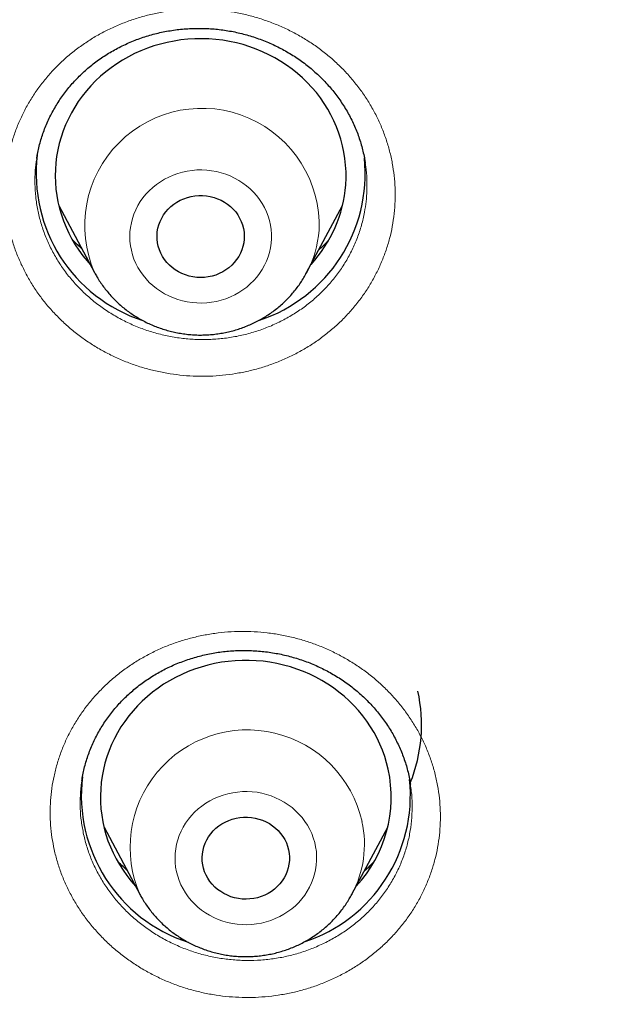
# Model space of a CAD drawing. Header units: millimetres. Extents: x 8 to 436, y 12 to 763.
# Tile 161 of 256: x 205 to 211, y 702 to 712. Entities that reach past the tile are written whole.
import ezdxf

# ---------------------------------------------------------------- set-up
doc = ezdxf.new("R2010")
doc.units = ezdxf.units.MM

msp = doc.modelspace()

# ---------------------------------------------------------------- linework, layer by layer
at = {"color": 7, "linetype": 'Continuous', "lineweight": 30}
for p, q in [((205.268, 710.963), (205.268, 710.96)), ((208.656, 710.914), (208.655, 710.919)), ((205.495, 710.478), (205.865, 709.787)), ((208.052, 709.787), (208.422, 710.478)), ((205.866, 709.784), (205.865, 709.787)), ((208.052, 709.787), (208.051, 709.784)), ((205.734, 704.551), (205.734, 704.548)), ((209.122, 704.51), (209.121, 704.514)), ((205.962, 704.069), (206.331, 703.378)), ((208.519, 703.378), (208.888, 704.069)), ((208.519, 703.378), (208.518, 703.377))]:
    msp.add_line(p, q, dxfattribs=at)
at = {"color": 252, "linetype": 'Continuous', "lineweight": 0}
msp.add_line((208.051, 709.784), (208.037, 709.759), dxfattribs=at)
at = {"color": 7, "linetype": 'Continuous', "lineweight": 30, "flags": 128}
for points in [[(208.455, 710.692), (208.458, 710.76), (208.458, 710.827), (208.454, 710.895), (208.447, 710.962), (208.437, 711.029), (208.423, 711.095), (208.405, 711.161), (208.385, 711.226), (208.361, 711.289), (208.333, 711.352), (208.303, 711.413), (208.27, 711.473), (208.233, 711.531), (208.194, 711.588), (208.152, 711.643), (208.107, 711.695), (208.059, 711.746), (208.009, 711.795), (207.956, 711.841), (207.902, 711.885), (207.844, 711.926), (207.785, 711.964), (207.724, 712), (207.662, 712.033), (207.597, 712.064), (207.532, 712.091), (207.465, 712.115), (207.396, 712.137), (207.327, 712.155), (207.257, 712.17), (207.186, 712.182), (207.115, 712.19), (207.043, 712.196), (206.971, 712.198), (206.899, 712.197), (206.827, 712.193), (206.756, 712.185), (206.685, 712.174), (206.614, 712.16), (206.545, 712.143), (206.476, 712.123), (206.409, 712.1), (206.342, 712.074), (206.277, 712.044), (206.214, 712.012), (206.153, 711.977), (206.093, 711.94), (206.035, 711.899), (205.98, 711.856), (205.926, 711.811), (205.875, 711.763), (205.827, 711.713), (205.781, 711.661), (205.738, 711.607), (205.697, 711.551), (205.66, 711.494), (205.625, 711.434), (205.594, 711.373), (205.566, 711.311), (205.54, 711.248), (205.519, 711.184), (205.5, 711.118), (205.485, 711.052), (205.473, 710.985), (205.465, 710.918), (205.46, 710.851), (205.459, 710.783), (205.461, 710.716), (205.466, 710.648), (205.475, 710.581), (205.487, 710.515), (205.503, 710.449), (205.522, 710.383), (205.544, 710.319), (205.57, 710.256), (205.598, 710.194), (205.63, 710.133), (205.665, 710.074), (205.703, 710.017), (205.744, 709.961), (205.788, 709.907), (205.819, 709.871)], [(207.407, 710.13), (207.403, 710.093), (207.395, 710.056), (207.384, 710.021), (207.369, 709.986), (207.351, 709.952), (207.33, 709.921), (207.306, 709.891), (207.28, 709.863), (207.25, 709.837), (207.219, 709.814), (207.186, 709.794), (207.15, 709.777), (207.114, 709.762), (207.076, 709.751), (207.037, 709.743), (206.997, 709.738), (206.958, 709.736), (206.918, 709.738), (206.878, 709.743), (206.84, 709.751), (206.802, 709.763), (206.765, 709.777), (206.73, 709.795), (206.697, 709.815), (206.665, 709.838), (206.636, 709.864), (206.61, 709.892), (206.586, 709.922), (206.565, 709.954), (206.547, 709.987), (206.533, 710.022), (206.522, 710.058), (206.514, 710.095), (206.509, 710.132), (206.509, 710.169), (206.511, 710.207), (206.518, 710.244), (206.527, 710.28), (206.54, 710.315), (206.557, 710.349), (206.576, 710.382), (206.599, 710.413), (206.624, 710.442), (206.652, 710.468), (206.682, 710.493), (206.714, 710.514), (206.749, 710.533), (206.785, 710.549), (206.822, 710.562), (206.861, 710.572), (206.9, 710.578), (206.939, 710.582), (206.979, 710.581), (207.019, 710.578), (207.058, 710.571), (207.097, 710.562), (207.134, 710.549), (207.17, 710.532), (207.204, 710.513), (207.236, 710.492), (207.267, 710.467), (207.294, 710.441), (207.32, 710.412), (207.342, 710.381), (207.361, 710.348), (207.377, 710.314), (207.39, 710.278), (207.4, 710.242), (207.406, 710.205), (207.408, 710.168), (207.407, 710.13)], [(208.894, 704.667), (208.877, 704.733), (208.858, 704.798), (208.835, 704.862), (208.808, 704.925), (208.779, 704.986), (208.747, 705.047), (208.711, 705.105), (208.673, 705.163), (208.631, 705.218), (208.587, 705.271), (208.54, 705.323), (208.491, 705.372), (208.439, 705.419), (208.385, 705.463), (208.329, 705.505), (208.27, 705.545), (208.21, 705.581), (208.148, 705.615), (208.084, 705.646), (208.018, 705.675), (207.952, 705.7), (207.884, 705.722), (207.815, 705.741), (207.745, 705.757), (207.674, 705.77), (207.603, 705.78), (207.531, 705.786), (207.459, 705.789), (207.387, 705.789), (207.316, 705.786), (207.244, 705.779), (207.173, 705.77), (207.102, 705.757), (207.032, 705.74), (206.963, 705.721), (206.896, 705.699), (206.829, 705.673), (206.764, 705.645), (206.7, 705.614), (206.638, 705.58), (206.577, 705.543), (206.519, 705.503), (206.463, 705.461), (206.409, 705.417), (206.357, 705.37), (206.308, 705.32), (206.261, 705.269), (206.217, 705.216), (206.176, 705.16), (206.137, 705.103), (206.102, 705.044), (206.07, 704.984), (206.04, 704.922), (206.014, 704.859), (205.991, 704.795), (205.972, 704.73), (205.956, 704.664), (205.943, 704.597), (205.934, 704.53), (205.928, 704.463), (205.925, 704.395), (205.926, 704.328), (205.93, 704.26), (205.938, 704.193), (205.949, 704.126), (205.964, 704.06), (205.982, 703.995), (206.003, 703.93), (206.028, 703.867), (206.056, 703.804), (206.087, 703.743), (206.121, 703.684), (206.158, 703.626), (206.198, 703.57), (206.24, 703.515), (206.286, 703.463)], [(207.866, 703.837), (207.872, 703.8), (207.875, 703.763), (207.874, 703.725), (207.87, 703.688), (207.862, 703.651), (207.851, 703.615), (207.837, 703.58), (207.819, 703.547), (207.799, 703.515), (207.775, 703.485), (207.748, 703.457), (207.72, 703.431), (207.688, 703.408), (207.655, 703.387), (207.62, 703.37), (207.583, 703.355), (207.546, 703.343), (207.507, 703.335), (207.467, 703.33), (207.428, 703.328), (207.388, 703.329), (207.348, 703.334), (207.309, 703.342), (207.271, 703.353), (207.235, 703.368), (207.199, 703.385), (207.166, 703.405), (207.134, 703.428), (207.105, 703.453), (207.078, 703.481), (207.054, 703.511), (207.033, 703.543), (207.015, 703.576), (207, 703.611), (206.989, 703.646), (206.981, 703.683), (206.976, 703.72), (206.975, 703.758), (206.977, 703.795), (206.983, 703.832), (206.993, 703.868), (207.005, 703.904), (207.022, 703.938), (207.041, 703.971), (207.063, 704.002), (207.088, 704.031), (207.116, 704.058), (207.146, 704.082), (207.178, 704.104), (207.212, 704.123), (207.248, 704.14), (207.285, 704.153), (207.324, 704.163), (207.363, 704.17), (207.402, 704.173), (207.442, 704.173), (207.482, 704.17), (207.521, 704.164), (207.56, 704.154), (207.597, 704.141), (207.633, 704.126), (207.668, 704.107), (207.7, 704.085), (207.731, 704.061), (207.759, 704.035), (207.784, 704.006), (207.807, 703.975), (207.826, 703.942), (207.843, 703.908), (207.856, 703.873), (207.866, 703.837)]]:
    msp.add_lwpolyline(points, dxfattribs=at)
at = {"color": 252, "linetype": 'Continuous', "lineweight": 0, "flags": 128}
for points in [[(206.23, 710.206), (206.228, 710.159), (206.23, 710.111), (206.235, 710.064), (206.244, 710.017), (206.256, 709.971), (206.271, 709.926), (206.29, 709.882), (206.312, 709.84), (206.337, 709.798), (206.365, 709.759), (206.396, 709.722), (206.429, 709.686), (206.465, 709.653), (206.504, 709.622), (206.544, 709.594), (206.587, 709.568), (206.631, 709.546), (206.677, 709.526), (206.724, 709.509), (206.772, 709.495), (206.821, 709.485), (206.871, 709.478), (206.921, 709.474), (206.972, 709.473), (207.022, 709.475), (207.072, 709.481), (207.122, 709.49), (207.17, 709.502), (207.218, 709.517), (207.265, 709.536), (207.31, 709.557), (207.353, 709.581), (207.394, 709.608), (207.434, 709.638), (207.471, 709.67), (207.506, 709.704), (207.538, 709.741), (207.567, 709.779), (207.593, 709.82), (207.617, 709.862), (207.637, 709.905), (207.654, 709.95), (207.668, 709.995), (207.678, 710.042), (207.685, 710.089), (207.689, 710.136), (207.689, 710.183), (207.685, 710.231), (207.678, 710.277), (207.668, 710.324), (207.654, 710.369), (207.637, 710.414), (207.616, 710.457), (207.593, 710.499), (207.566, 710.54), (207.537, 710.578), (207.505, 710.615), (207.47, 710.649), (207.433, 710.681), (207.394, 710.71), (207.352, 710.737), (207.309, 710.762), (207.264, 710.783), (207.217, 710.801), (207.169, 710.816), (207.121, 710.828), (207.071, 710.837), (207.021, 710.843), (206.971, 710.845), (206.92, 710.845), (206.87, 710.84), (206.82, 710.833), (206.771, 710.822), (206.723, 710.809), (206.676, 710.792), (206.63, 710.772), (206.586, 710.749), (206.543, 710.724), (206.503, 710.695), (206.464, 710.665), (206.428, 710.631), (206.395, 710.596), (206.364, 710.558), (206.336, 710.519), (206.311, 710.478), (206.29, 710.435), (206.271, 710.391), (206.256, 710.346), (206.244, 710.3), (206.235, 710.253), (206.23, 710.206)], [(206.71, 703.611), (206.722, 703.565), (206.737, 703.52), (206.756, 703.476), (206.777, 703.433), (206.802, 703.392), (206.83, 703.352), (206.861, 703.315), (206.894, 703.279), (206.93, 703.246), (206.968, 703.215), (207.009, 703.187), (207.051, 703.161), (207.095, 703.138), (207.141, 703.118), (207.188, 703.101), (207.236, 703.088), (207.286, 703.077), (207.335, 703.07), (207.386, 703.065), (207.436, 703.064), (207.486, 703.067), (207.536, 703.072), (207.586, 703.081), (207.635, 703.093), (207.682, 703.108), (207.729, 703.127), (207.774, 703.148), (207.818, 703.172), (207.859, 703.199), (207.899, 703.228), (207.936, 703.26), (207.971, 703.294), (208.003, 703.331), (208.032, 703.369), (208.059, 703.41), (208.082, 703.452), (208.103, 703.495), (208.12, 703.539), (208.134, 703.585), (208.144, 703.631), (208.151, 703.678), (208.155, 703.725), (208.155, 703.773), (208.152, 703.82), (208.145, 703.867), (208.135, 703.913), (208.121, 703.959), (208.104, 704.004), (208.084, 704.047), (208.06, 704.089), (208.034, 704.13), (208.005, 704.168), (207.973, 704.205), (207.938, 704.239), (207.901, 704.271), (207.862, 704.301), (207.82, 704.328), (207.777, 704.352), (207.732, 704.374), (207.686, 704.392), (207.638, 704.407), (207.589, 704.42), (207.54, 704.429), (207.49, 704.434), (207.439, 704.437), (207.389, 704.436), (207.339, 704.432), (207.289, 704.425), (207.24, 704.415), (207.191, 704.401), (207.144, 704.384), (207.098, 704.365), (207.054, 704.342), (207.011, 704.317), (206.971, 704.288), (206.932, 704.258), (206.896, 704.224), (206.863, 704.189), (206.832, 704.152), (206.804, 704.112), (206.779, 704.071), (206.757, 704.028), (206.738, 703.984), (206.723, 703.939), (206.71, 703.893), (206.702, 703.847), (206.696, 703.8), (206.695, 703.752), (206.696, 703.705), (206.701, 703.658), (206.71, 703.611)]]:
    msp.add_lwpolyline(points, dxfattribs=at)
at = {"color": 252, "linetype": 'Continuous', "lineweight": 0}
for centre, radius, start, end in [((206.972, 710.272), 1.209, 357.7111, 203.6949), ((207.085, 710.305), 1.098, 331.8041, 355.7629), ((207.442, 703.862), 1.211, 12.6901, 204.0853), ((207.559, 703.894), 1.089, 331.728, 12.4073)]:
    msp.add_arc(centre, radius, start, end, dxfattribs=at)
at = {"color": 7, "linetype": 'Continuous', "lineweight": 30}
for centre, radius, start, end in [((206.853, 710.806), 1.591, 172.9842, 252.0246), ((207.064, 710.807), 1.592, 288.3155, 5.8348), ((207.092, 710.797), 1.367, 317.3605, 355.5857), ((207.63, 705.125), 1.607, 338.1324, 12.4548), ((207.573, 704.381), 1.351, 317.1777, 12.207), ((207.319, 704.398), 1.591, 173.0697, 252.0428), ((207.53, 704.399), 1.592, 288.227, 5.8655)]:
    msp.add_arc(centre, radius, start, end, dxfattribs=at)
at = {"color": 252, "linetype": 'Continuous', "lineweight": 0}
for points, knots in [([(184.507, 710.088), (184.52, 710.865), (184.549, 712.476), (184.777, 714.915), (185.147, 717.396), (185.668, 719.852), (186.334, 722.278), (187.143, 724.665), (188.094, 727.005), (189.183, 729.291), (190.406, 731.517), (191.761, 733.674), (193.242, 735.757), (194.845, 737.759), (196.564, 739.672), (198.396, 741.493), (200.333, 743.214), (202.37, 744.83), (204.5, 746.336), (206.716, 747.728), (209.012, 749), (211.38, 750.15), (213.814, 751.173), (216.304, 752.067), (218.844, 752.827), (221.425, 753.453), (224.04, 753.942), (226.679, 754.292), (229.335, 754.502), (232, 754.573), (234.665, 754.502), (237.321, 754.292), (239.96, 753.942), (242.575, 753.453), (245.156, 752.827), (247.696, 752.067), (250.186, 751.173), (252.62, 750.15), (254.988, 749), (257.284, 747.728), (259.5, 746.336), (261.63, 744.83), (263.667, 743.214), (265.604, 741.493), (267.436, 739.672), (269.155, 737.759), (270.758, 735.757), (272.239, 733.674), (273.594, 731.517), (274.817, 729.291), (275.906, 727.005), (276.857, 724.665), (277.666, 722.278), (278.332, 719.852), (278.853, 717.396), (279.223, 714.915), (279.451, 712.477), (279.48, 710.865), (279.493, 710.088)], [0, 0, 0, 0, 0.016668, 0.034569, 0.05247, 0.070372, 0.088273, 0.106174, 0.124075, 0.141977, 0.159878, 0.177779, 0.19568, 0.213582, 0.231483, 0.249384, 0.267286, 0.285187, 0.303088, 0.320989, 0.338891, 0.356792, 0.374693, 0.392594, 0.410496, 0.428397, 0.446298, 0.464199, 0.482101, 0.500002, 0.517903, 0.535804, 0.553706, 0.571607, 0.589508, 0.60741, 0.625311, 0.643212, 0.661113, 0.679015, 0.696916, 0.714817, 0.732718, 0.75062, 0.768521, 0.786422, 0.804323, 0.822225, 0.840126, 0.858027, 0.875928, 0.89383, 0.911731, 0.929632, 0.947534, 0.965435, 0.983336, 1, 1, 1, 1]), ([(186.501, 709.23), (186.52, 710.17), (186.556, 712.041), (186.855, 714.828), (187.335, 717.579), (188.01, 720.294), (188.879, 722.972), (189.936, 725.603), (191.168, 728.166), (192.57, 730.637), (194.135, 733.005), (195.865, 735.271), (197.757, 737.433), (199.805, 739.483), (201.988, 741.408), (204.289, 743.187), (206.7, 744.812), (209.22, 746.283), (211.849, 747.6), (214.577, 748.758), (217.376, 749.751), (220.227, 750.567), (223.116, 751.201), (226.044, 751.654), (229.009, 751.925), (232, 752.015), (234.991, 751.925), (237.957, 751.654), (240.885, 751.201), (243.774, 750.567), (246.624, 749.751), (249.424, 748.758), (252.151, 747.6), (254.781, 746.282), (257.301, 744.811), (259.712, 743.186), (262.013, 741.408), (264.195, 739.483), (266.243, 737.432), (268.136, 735.27), (269.865, 733.004), (271.431, 730.636), (272.832, 728.165), (274.065, 725.603), (275.121, 722.972), (275.99, 720.293), (276.665, 717.578), (277.145, 714.827), (277.444, 712.041), (277.48, 710.17), (277.499, 709.23)], [0, 0, 0, 0, 0.020985, 0.041789, 0.062502, 0.083215, 0.104018, 0.125, 0.145986, 0.166791, 0.187505, 0.208217, 0.229019, 0.25, 0.270986, 0.291791, 0.312505, 0.333217, 0.354019, 0.375, 0.395986, 0.416791, 0.437505, 0.458217, 0.479019, 0.5, 0.520986, 0.541791, 0.562505, 0.583217, 0.604019, 0.625, 0.645986, 0.666791, 0.687505, 0.708217, 0.729019, 0.75, 0.770986, 0.791791, 0.812505, 0.833217, 0.854019, 0.875, 0.895985, 0.916789, 0.937502, 0.958215, 0.979017, 1, 1, 1, 1]), ([(204.944, 710.762), (204.948, 710.804), (204.956, 710.888), (204.98, 711.014), (205.012, 711.138), (205.052, 711.259), (205.101, 711.377), (205.159, 711.492), (205.225, 711.603), (205.299, 711.71), (205.38, 711.811), (205.468, 711.907), (205.563, 711.997), (205.665, 712.081), (205.772, 712.158), (205.885, 712.229), (206.002, 712.291), (206.124, 712.346), (206.25, 712.393), (206.379, 712.433), (206.51, 712.464), (206.644, 712.486), (206.778, 712.5), (206.914, 712.505), (207.05, 712.502), (207.186, 712.49), (207.32, 712.469), (207.453, 712.44), (207.583, 712.403), (207.711, 712.357), (207.835, 712.304), (207.955, 712.243), (208.07, 712.174), (208.181, 712.099), (208.286, 712.016), (208.385, 711.927), (208.477, 711.832), (208.562, 711.732), (208.64, 711.626), (208.71, 711.516), (208.773, 711.402), (208.827, 711.284), (208.872, 711.163), (208.909, 711.04), (208.937, 710.914), (208.956, 710.787), (208.965, 710.658), (208.966, 710.527), (208.956, 710.395), (208.937, 710.265), (208.909, 710.139), (208.872, 710.016), (208.826, 709.896), (208.772, 709.78), (208.71, 709.667), (208.64, 709.559), (208.562, 709.455), (208.476, 709.356), (208.384, 709.263), (208.286, 709.177), (208.181, 709.097), (208.07, 709.023), (207.955, 708.957), (207.835, 708.899), (207.711, 708.848), (207.583, 708.805), (207.453, 708.771), (207.32, 708.745), (207.186, 708.727), (207.05, 708.718), (206.915, 708.717), (206.779, 708.726), (206.644, 708.743), (206.51, 708.768), (206.379, 708.801), (206.25, 708.843), (206.124, 708.893), (206.002, 708.951), (205.884, 709.016), (205.772, 709.089), (205.664, 709.168), (205.563, 709.255), (205.468, 709.347), (205.379, 709.445), (205.298, 709.548), (205.224, 709.656), (205.159, 709.769), (205.101, 709.886), (205.051, 710.005), (205.011, 710.128), (204.979, 710.252), (204.957, 710.379), (204.943, 710.506), (204.938, 710.634), (204.942, 710.719), (204.944, 710.762)], [0, 0, 0, 0, 0.010694, 0.021425, 0.032168, 0.042899, 0.053593, 0.0643, 0.075044, 0.0858, 0.096543, 0.10725, 0.11796, 0.128706, 0.139465, 0.150212, 0.160922, 0.171637, 0.182389, 0.193153, 0.203904, 0.214619, 0.225339, 0.236096, 0.246864, 0.257621, 0.268341, 0.279063, 0.289821, 0.300593, 0.311351, 0.322073, 0.332795, 0.343552, 0.354322, 0.36508, 0.375801, 0.386518, 0.397272, 0.408038, 0.418791, 0.429508, 0.44022, 0.450969, 0.46173, 0.472478, 0.48319, 0.494344, 0.505512, 0.516667, 0.527375, 0.53812, 0.548878, 0.559623, 0.570332, 0.58104, 0.591785, 0.602542, 0.613287, 0.623996, 0.634707, 0.645455, 0.656216, 0.666964, 0.677675, 0.688392, 0.699145, 0.709911, 0.720664, 0.731381, 0.742102, 0.752859, 0.763629, 0.774386, 0.785107, 0.795829, 0.806588, 0.817359, 0.828118, 0.83884, 0.84956, 0.860317, 0.871086, 0.881843, 0.892563, 0.903278, 0.91403, 0.924795, 0.935547, 0.946262, 0.956985, 0.967745, 0.978517, 0.989277, 1, 1, 1, 1]), ([(205.268, 710.96), (205.262, 710.92), (205.256, 710.879), (205.25, 710.793), (205.248, 710.703), (205.256, 710.567), (205.277, 710.432), (205.309, 710.299), (205.354, 710.169), (205.409, 710.043), (205.476, 709.922), (205.553, 709.806), (205.641, 709.697), (205.738, 709.594), (205.843, 709.5), (205.956, 709.414), (206.077, 709.338), (206.204, 709.271), (206.336, 709.214), (206.473, 709.168), (206.613, 709.133), (206.756, 709.109), (206.9, 709.097), (207.045, 709.096), (207.189, 709.106), (207.331, 709.128), (207.471, 709.161), (207.607, 709.205), (207.738, 709.26), (207.864, 709.325), (207.984, 709.4), (208.096, 709.484), (208.2, 709.577), (208.296, 709.678), (208.382, 709.786), (208.458, 709.901), (208.523, 710.021), (208.577, 710.147), (208.62, 710.276), (208.649, 710.401), (208.666, 710.52), (208.675, 710.633), (208.674, 710.754), (208.668, 710.848), (208.658, 710.903), (208.656, 710.914)], [0, 0, 0, 0, 0.022179, 0.022296, 0.046841, 0.071474, 0.096107, 0.120652, 0.145204, 0.169844, 0.194484, 0.219036, 0.243605, 0.268261, 0.292918, 0.317487, 0.342064, 0.366729, 0.391393, 0.41597, 0.440547, 0.465212, 0.489877, 0.514453, 0.539023, 0.56368, 0.588337, 0.612906, 0.637465, 0.662111, 0.686757, 0.711315, 0.735867, 0.760506, 0.785145, 0.809696, 0.834248, 0.858887, 0.883527, 0.908078, 0.928529, 0.949006, 0.969457, 0.994016, 1, 1, 1, 1]), ([(205.732, 710.034), (205.709, 710.054), (205.676, 710.084), (205.646, 710.116), (205.636, 710.126)], [0, 0, 0, 0, 0.690117, 1, 1, 1, 1]), ([(208.277, 710.117), (208.249, 710.088), (208.218, 710.054), (208.182, 710.025), (208.178, 710.023)], [0, 0, 0, 0, 0.902365, 1, 1, 1, 1]), ([(211.189, 671.211), (210.361, 671.629), (208.701, 672.468), (206.322, 673.908), (204.035, 675.471), (201.862, 677.164), (199.769, 679.012), (197.771, 681.017), (195.882, 683.182), (194.145, 685.462), (192.568, 687.842), (191.163, 690.311), (189.935, 692.857), (188.887, 695.473), (188.023, 698.153), (187.346, 700.884), (186.862, 703.65), (186.558, 706.436), (186.52, 708.299), (186.501, 709.23)], [0, 0, 0, 0, 0.056574, 0.113415, 0.17016, 0.226689, 0.283221, 0.342868, 0.402514, 0.462416, 0.522329, 0.581975, 0.64161, 0.701258, 0.760904, 0.820805, 0.880718, 0.940364, 1, 1, 1, 1]), ([(205.448, 703.838), (205.44, 703.879), (205.423, 703.963), (205.41, 704.09), (205.405, 704.217), (205.409, 704.344), (205.422, 704.47), (205.445, 704.596), (205.476, 704.719), (205.516, 704.841), (205.565, 704.959), (205.622, 705.074), (205.688, 705.184), (205.761, 705.291), (205.842, 705.392), (205.93, 705.488), (206.025, 705.579), (206.126, 705.662), (206.233, 705.74), (206.346, 705.81), (206.463, 705.873), (206.585, 705.929), (206.71, 705.976), (206.839, 706.015), (206.97, 706.046), (207.104, 706.069), (207.239, 706.084), (207.374, 706.089), (207.51, 706.086), (207.646, 706.075), (207.78, 706.055), (207.913, 706.026), (208.044, 705.99), (208.171, 705.945), (208.296, 705.892), (208.416, 705.831), (208.532, 705.763), (208.642, 705.688), (208.748, 705.606), (208.847, 705.518), (208.939, 705.423), (209.025, 705.324), (209.103, 705.219), (209.174, 705.109), (209.237, 704.995), (209.291, 704.878), (209.338, 704.756), (209.375, 704.63), (209.404, 704.5), (209.423, 704.37), (209.432, 704.242), (209.432, 704.114), (209.423, 703.987), (209.404, 703.861), (209.377, 703.737), (209.341, 703.615), (209.295, 703.495), (209.242, 703.378), (209.18, 703.266), (209.11, 703.157), (209.033, 703.054), (208.947, 702.955), (208.855, 702.862), (208.757, 702.776), (208.653, 702.695), (208.543, 702.622), (208.427, 702.556), (208.307, 702.497), (208.183, 702.446), (208.056, 702.403), (207.926, 702.368), (207.793, 702.342), (207.659, 702.324), (207.523, 702.314), (207.387, 702.313), (207.252, 702.321), (207.117, 702.337), (206.983, 702.362), (206.851, 702.395), (206.722, 702.436), (206.597, 702.486), (206.474, 702.543), (206.356, 702.608), (206.243, 702.68), (206.136, 702.759), (206.034, 702.844), (205.939, 702.936), (205.85, 703.034), (205.768, 703.137), (205.694, 703.244), (205.628, 703.356), (205.57, 703.472), (205.52, 703.591), (205.479, 703.713), (205.458, 703.796), (205.448, 703.838)], [0, 0, 0, 0, 0.010694, 0.021425, 0.032168, 0.042899, 0.053593, 0.0643, 0.075044, 0.0858, 0.096543, 0.10725, 0.11796, 0.128706, 0.139465, 0.150212, 0.160922, 0.171637, 0.182389, 0.193153, 0.203904, 0.214619, 0.225339, 0.236096, 0.246864, 0.257621, 0.268341, 0.279063, 0.289821, 0.300593, 0.311351, 0.322073, 0.332795, 0.343552, 0.354322, 0.36508, 0.375801, 0.386518, 0.397272, 0.408038, 0.418791, 0.429508, 0.44022, 0.450969, 0.46173, 0.472478, 0.48319, 0.494344, 0.505512, 0.516667, 0.527375, 0.53812, 0.548878, 0.559623, 0.570332, 0.58104, 0.591785, 0.602542, 0.613287, 0.623996, 0.634707, 0.645455, 0.656216, 0.666964, 0.677675, 0.688392, 0.699145, 0.709911, 0.720664, 0.731381, 0.742102, 0.752859, 0.763629, 0.774386, 0.785107, 0.795829, 0.806588, 0.817359, 0.828118, 0.83884, 0.84956, 0.860317, 0.871086, 0.881843, 0.892563, 0.903278, 0.91403, 0.924795, 0.935547, 0.946262, 0.956985, 0.967745, 0.978517, 0.989277, 1, 1, 1, 1]), ([(205.734, 704.548), (205.733, 704.543), (205.723, 704.493), (205.717, 704.398), (205.715, 704.263), (205.726, 704.127), (205.743, 704.039), (205.752, 703.994)], [0, 0, 0, 0, 0.029514, 0.271704, 0.514757, 0.75781, 1, 1, 1, 1]), ([(205.752, 703.994), (205.752, 703.994), (205.762, 703.95), (205.785, 703.862), (205.832, 703.733), (205.891, 703.608), (205.96, 703.489), (206.04, 703.375), (206.13, 703.267), (206.228, 703.167), (206.336, 703.075), (206.451, 702.992), (206.573, 702.918), (206.702, 702.854), (206.835, 702.8), (206.972, 702.757), (207.113, 702.725), (207.257, 702.704), (207.401, 702.694), (207.545, 702.696), (207.689, 702.709), (207.831, 702.733), (207.97, 702.769), (208.105, 702.816), (208.235, 702.873), (208.36, 702.94), (208.478, 703.017), (208.588, 703.103), (208.69, 703.197), (208.784, 703.3), (208.867, 703.409), (208.941, 703.525), (209.003, 703.646), (209.055, 703.772), (209.095, 703.902), (209.122, 704.034), (209.138, 704.169), (209.142, 704.304), (209.136, 704.418), (209.125, 704.486), (209.122, 704.51)], [0, 0, 0, 0, 0.00013, 0.027439, 0.054845, 0.082251, 0.109559, 0.136875, 0.164289, 0.191703, 0.219019, 0.246354, 0.273787, 0.301219, 0.328554, 0.355898, 0.38334, 0.410782, 0.438125, 0.465469, 0.492911, 0.520352, 0.547696, 0.575032, 0.602465, 0.629898, 0.657233, 0.684557, 0.711977, 0.739398, 0.766721, 0.794037, 0.82145, 0.848863, 0.876179, 0.903494, 0.930908, 0.958321, 0.985637, 1, 1, 1, 1]), ([(206.198, 703.628), (206.176, 703.647), (206.142, 703.676), (206.112, 703.709), (206.101, 703.72)], [0, 0, 0, 0, 0.648193, 1, 1, 1, 1]), ([(208.743, 703.709), (208.716, 703.68), (208.685, 703.648), (208.65, 703.62), (208.646, 703.616)], [0, 0, 0, 0, 0.881708, 1, 1, 1, 1])]:
    msp.add_open_spline(points, degree=3, knots=knots, dxfattribs=at)
at = {"color": 7, "linetype": 'Continuous', "lineweight": 30}
for points, knots in [([(205.268, 710.963), (205.27, 710.978), (205.276, 711.015), (205.289, 711.074), (205.306, 711.14), (205.326, 711.204), (205.349, 711.268), (205.375, 711.331), (205.404, 711.393), (205.436, 711.454), (205.47, 711.513), (205.507, 711.571), (205.547, 711.627), (205.589, 711.682), (205.634, 711.735), (205.682, 711.786), (205.731, 711.835), (205.783, 711.883), (205.837, 711.927), (205.892, 711.97), (205.95, 712.01), (206.009, 712.048), (206.071, 712.083), (206.134, 712.117), (206.199, 712.148), (206.265, 712.176), (206.332, 712.201), (206.399, 712.224), (206.468, 712.244), (206.538, 712.261), (206.608, 712.275), (206.68, 712.287), (206.752, 712.296), (206.825, 712.302), (206.898, 712.305), (206.971, 712.305), (207.043, 712.303), (207.115, 712.297), (207.187, 712.289), (207.258, 712.278), (207.329, 712.264), (207.4, 712.247), (207.47, 712.227), (207.54, 712.205), (207.608, 712.18), (207.674, 712.152), (207.739, 712.122), (207.803, 712.089), (207.865, 712.054), (207.926, 712.017), (207.985, 711.977), (208.043, 711.934), (208.098, 711.89), (208.151, 711.843), (208.203, 711.795), (208.252, 711.744), (208.298, 711.691), (208.343, 711.637), (208.384, 711.582), (208.423, 711.524), (208.46, 711.466), (208.494, 711.405), (208.525, 711.344), (208.553, 711.281), (208.579, 711.217), (208.601, 711.153), (208.621, 711.087), (208.637, 711.021), (208.649, 710.964), (208.655, 710.928), (208.656, 710.914)], [0, 0, 0, 0, 0.010085, 0.02508, 0.040071, 0.055062, 0.07006, 0.08507, 0.100097, 0.115125, 0.130093, 0.144995, 0.159945, 0.174925, 0.189917, 0.204901, 0.219853, 0.234756, 0.249589, 0.264387, 0.279121, 0.29395, 0.308847, 0.32378, 0.338717, 0.353617, 0.368445, 0.383173, 0.397827, 0.412484, 0.427234, 0.442065, 0.456944, 0.471839, 0.486709, 0.501518, 0.516233, 0.530856, 0.545496, 0.560232, 0.575027, 0.589861, 0.604713, 0.619561, 0.634379, 0.649148, 0.663862, 0.678568, 0.693357, 0.708146, 0.722941, 0.737745, 0.752564, 0.767402, 0.782267, 0.797164, 0.812053, 0.826892, 0.84173, 0.856575, 0.871434, 0.886313, 0.901218, 0.916157, 0.931136, 0.946132, 0.961067, 0.976032, 0.991025, 1, 1, 1, 1]), ([(205.731, 710.037), (205.721, 710.045), (205.693, 710.069), (205.662, 710.099), (205.641, 710.12), (205.637, 710.124)], [0, 0, 0, 0, 0.302847, 0.859456, 1, 1, 1, 1]), ([(184.502, 710.088), (184.502, 710.073), (184.502, 710.039), (184.501, 709.983), (184.501, 709.923), (184.501, 709.858), (184.502, 709.791), (184.502, 709.719), (184.502, 709.647), (184.503, 709.576), (184.503, 709.498), (184.504, 709.414), (184.505, 709.325), (184.506, 709.251), (184.507, 709.191), (184.508, 709.146), (184.509, 709.107), (184.51, 709.07), (184.51, 709.03), (184.511, 708.983), (184.513, 708.925), (184.514, 708.856), (184.516, 708.778), (184.518, 708.698), (184.521, 708.619), (184.523, 708.542), (184.526, 708.451), (184.53, 708.349), (184.534, 708.235), (184.539, 708.115), (184.545, 707.986), (184.551, 707.843), (184.559, 707.692), (184.568, 707.531), (184.577, 707.361), (184.587, 707.212), (184.595, 707.091), (184.601, 707.003), (184.606, 706.925), (184.611, 706.856), (184.615, 706.797), (184.619, 706.748), (184.622, 706.709), (184.624, 706.678), (184.626, 706.651), (184.628, 706.623), (184.631, 706.589), (184.634, 706.549), (184.638, 706.502), (184.642, 706.447), (184.648, 706.384), (184.654, 706.313), (184.661, 706.233), (184.668, 706.143), (184.677, 706.044), (184.687, 705.936), (184.698, 705.821), (184.71, 705.7), (184.734, 705.467), (184.771, 705.122), (184.826, 704.662), (184.873, 704.301), (184.908, 704.043), (184.93, 703.89), (184.952, 703.738), (184.974, 703.593), (184.994, 703.458), (185.013, 703.335), (185.029, 703.237), (185.041, 703.161), (185.05, 703.104), (185.059, 703.051), (185.066, 703.005), (185.072, 702.968), (185.077, 702.941), (185.08, 702.923), (185.083, 702.906), (185.086, 702.887), (185.091, 702.858), (185.098, 702.817), (185.107, 702.76), (185.119, 702.693), (185.132, 702.615), (185.148, 702.528), (185.164, 702.433), (185.182, 702.335), (185.2, 702.236), (185.234, 702.051), (185.286, 701.779), (185.37, 701.356), (185.473, 700.866), (185.598, 700.31), (185.72, 699.798), (185.838, 699.331), (185.918, 699.023), (185.971, 698.826), (185.993, 698.744), (186.014, 698.667), (186.033, 698.596), (186.052, 698.528), (186.07, 698.464), (186.087, 698.405), (186.1, 698.357), (186.11, 698.323), (186.116, 698.3), (186.12, 698.285), (186.125, 698.271), (186.13, 698.251), (186.138, 698.222), (186.15, 698.183), (186.163, 698.135), (186.18, 698.077), (186.199, 698.012), (186.221, 697.935), (186.248, 697.844), (186.279, 697.739), (186.313, 697.624), (186.351, 697.502), (186.389, 697.375), (186.45, 697.18), (186.532, 696.92), (186.635, 696.599), (186.739, 696.289), (186.841, 695.99), (186.941, 695.701), (187.041, 695.423), (187.138, 695.155), (187.223, 694.928), (187.294, 694.74), (187.352, 694.587), (187.409, 694.439), (187.465, 694.296), (187.52, 694.158), (187.573, 694.024), (187.625, 693.896), (187.673, 693.777), (187.718, 693.667), (187.76, 693.565), (187.801, 693.467), (187.84, 693.374), (187.876, 693.287), (187.908, 693.212), (187.933, 693.153), (187.953, 693.108), (187.967, 693.074), (187.978, 693.049), (187.988, 693.027), (187.997, 693.004), (188.01, 692.975), (188.025, 692.939), (188.045, 692.895), (188.067, 692.843), (188.093, 692.784), (188.12, 692.721), (188.149, 692.655), (188.179, 692.589), (188.233, 692.467), (188.314, 692.287), (188.423, 692.048), (188.538, 691.8), (188.658, 691.545), (188.784, 691.282), (188.924, 690.997), (189.077, 690.689), (189.244, 690.36), (189.418, 690.025), (189.607, 689.669), (189.81, 689.294), (189.985, 688.98), (190.118, 688.744), (190.206, 688.59), (190.292, 688.441), (190.381, 688.289), (190.47, 688.135), (190.562, 687.981), (190.649, 687.836), (190.731, 687.699), (190.809, 687.57), (190.873, 687.467), (190.922, 687.386), (190.958, 687.329), (190.99, 687.277), (191.017, 687.234), (191.038, 687.199), (191.055, 687.172), (191.071, 687.146), (191.089, 687.118), (191.111, 687.082), (191.137, 687.041), (191.169, 686.99), (191.208, 686.929), (191.254, 686.856), (191.305, 686.776), (191.362, 686.687), (191.424, 686.59), (191.493, 686.485), (191.567, 686.371), (191.646, 686.25), (191.732, 686.12), (191.824, 685.982), (191.922, 685.837), (192.046, 685.654), (192.195, 685.436), (192.367, 685.188), (192.615, 684.837), (192.941, 684.386), (193.349, 683.839), (193.68, 683.408), (193.93, 683.09), (194.096, 682.881), (194.263, 682.674), (194.431, 682.469), (194.597, 682.267), (194.764, 682.067), (194.929, 681.872), (195.092, 681.68), (195.25, 681.498), (195.372, 681.357), (195.461, 681.256), (195.518, 681.192), (195.574, 681.128), (195.629, 681.067), (195.681, 681.008), (195.729, 680.954), (195.771, 680.907), (195.807, 680.867), (195.837, 680.835), (195.86, 680.809), (195.877, 680.79), (195.893, 680.772), (195.912, 680.752), (195.934, 680.727), (195.964, 680.695), (196.002, 680.652), (196.051, 680.599), (196.107, 680.538), (196.171, 680.468), (196.243, 680.39), (196.324, 680.303), (196.412, 680.209), (196.508, 680.107), (196.604, 680.005), (196.699, 679.905), (196.792, 679.809), (196.89, 679.707), (196.992, 679.601), (197.17, 679.419), (197.42, 679.166), (197.744, 678.845), (198.111, 678.488), (198.523, 678.097), (198.98, 677.675), (199.436, 677.265), (199.893, 676.865), (200.348, 676.477), (200.803, 676.099), (201.182, 675.792), (201.483, 675.553), (201.702, 675.381), (201.912, 675.219), (202.113, 675.065), (202.304, 674.92), (202.482, 674.786), (202.649, 674.662), (202.802, 674.549), (202.947, 674.443), (203.084, 674.344), (203.196, 674.264), (203.285, 674.199), (203.354, 674.151), (203.417, 674.106), (203.474, 674.065), (203.522, 674.031), (203.561, 674.003), (203.592, 673.982), (203.617, 673.965), (203.639, 673.949), (203.662, 673.933), (203.689, 673.914), (203.726, 673.888), (203.772, 673.856), (203.83, 673.816), (203.897, 673.769), (203.974, 673.716), (204.061, 673.656), (204.158, 673.59), (204.265, 673.517), (204.382, 673.438), (204.509, 673.353), (204.646, 673.262), (204.793, 673.165), (204.947, 673.064), (205.108, 672.959), (205.275, 672.852), (205.451, 672.739), (205.636, 672.622), (205.831, 672.5), (206.036, 672.373), (206.25, 672.242), (206.477, 672.105), (206.719, 671.961), (206.975, 671.81), (207.242, 671.655), (207.519, 671.496), (207.809, 671.334), (208.109, 671.167), (208.421, 670.998), (208.744, 670.825), (209.079, 670.649), (209.426, 670.471), (209.784, 670.29), (210.119, 670.124), (210.334, 670.02), (210.426, 669.976)], [0, 0, 0, 0, 0.000894, 0.001956, 0.003195, 0.004397, 0.005735, 0.007208, 0.008683, 0.010087, 0.01142, 0.013371, 0.015146, 0.016745, 0.01782, 0.018734, 0.019488, 0.020154, 0.020952, 0.021897, 0.022989, 0.024447, 0.026067, 0.027679, 0.029265, 0.030824, 0.032356, 0.034708, 0.036995, 0.039236, 0.04192, 0.044789, 0.047842, 0.05108, 0.054503, 0.05811, 0.060052, 0.061825, 0.063405, 0.064791, 0.065984, 0.066967, 0.067763, 0.068373, 0.068811, 0.069406, 0.070057, 0.070861, 0.071822, 0.072941, 0.074216, 0.075649, 0.07724, 0.079074, 0.081082, 0.083262, 0.085614, 0.088108, 0.09063, 0.099764, 0.109103, 0.118645, 0.121741, 0.124858, 0.127995, 0.130996, 0.133746, 0.136246, 0.138495, 0.139756, 0.140921, 0.141992, 0.142965, 0.143764, 0.144245, 0.144597, 0.144898, 0.145281, 0.145748, 0.146682, 0.147835, 0.149208, 0.1508, 0.152612, 0.154589, 0.156612, 0.158641, 0.160676, 0.167996, 0.175394, 0.186756, 0.19827, 0.209853, 0.218584, 0.22735, 0.229108, 0.230852, 0.232473, 0.233949, 0.235279, 0.236737, 0.237967, 0.23897, 0.239745, 0.240131, 0.240419, 0.240654, 0.241061, 0.24167, 0.242449, 0.243507, 0.244715, 0.246073, 0.247582, 0.249574, 0.251778, 0.254196, 0.256825, 0.259519, 0.262184, 0.269177, 0.275959, 0.282529, 0.288887, 0.295034, 0.30097, 0.306694, 0.312207, 0.315564, 0.318838, 0.322028, 0.325127, 0.328076, 0.331024, 0.333787, 0.336365, 0.338758, 0.340966, 0.34299, 0.345137, 0.347028, 0.348662, 0.350039, 0.3509, 0.351617, 0.352233, 0.352585, 0.353058, 0.353689, 0.354479, 0.355447, 0.35658, 0.357878, 0.359297, 0.360737, 0.362194, 0.363667, 0.368759, 0.374039, 0.379506, 0.385161, 0.391003, 0.397004, 0.40423, 0.411621, 0.419176, 0.426896, 0.435738, 0.444787, 0.448398, 0.451974, 0.455417, 0.458725, 0.462487, 0.466059, 0.46944, 0.472631, 0.47563, 0.478439, 0.479885, 0.48127, 0.482489, 0.483499, 0.484334, 0.484938, 0.48541, 0.486126, 0.486958, 0.487929, 0.489041, 0.490547, 0.492251, 0.494154, 0.496255, 0.498555, 0.501053, 0.50375, 0.506645, 0.509739, 0.513031, 0.516521, 0.52021, 0.526226, 0.532237, 0.538238, 0.551838, 0.565383, 0.578876, 0.584161, 0.589439, 0.594708, 0.599969, 0.605183, 0.610223, 0.615407, 0.620382, 0.625146, 0.6297, 0.631431, 0.63313, 0.634797, 0.636431, 0.638027, 0.639468, 0.640704, 0.641737, 0.642653, 0.643313, 0.643766, 0.644211, 0.644739, 0.645386, 0.646152, 0.647365, 0.648791, 0.650431, 0.652285, 0.654391, 0.656719, 0.659269, 0.66204, 0.665032, 0.667538, 0.670181, 0.672961, 0.675877, 0.678914, 0.687963, 0.69693, 0.705815, 0.718193, 0.73041, 0.742464, 0.754357, 0.766088, 0.777658, 0.789065, 0.79476, 0.800203, 0.805394, 0.810334, 0.815022, 0.819459, 0.823412, 0.827141, 0.830646, 0.833928, 0.836987, 0.838722, 0.840376, 0.841915, 0.843269, 0.844435, 0.845413, 0.846059, 0.846641, 0.847166, 0.847657, 0.848291, 0.849103, 0.850242, 0.85161, 0.853209, 0.855036, 0.857094, 0.859381, 0.861899, 0.864645, 0.867622, 0.870828, 0.874264, 0.87793, 0.881588, 0.88545, 0.889515, 0.893783, 0.898255, 0.90293, 0.907808, 0.91289, 0.918431, 0.924195, 0.930183, 0.936393, 0.942827, 0.949483, 0.956363, 0.963465, 0.97079, 0.978339, 0.98611, 0.994104, 1, 1, 1, 1]), ([(208.276, 710.116), (208.261, 710.1), (208.229, 710.068), (208.196, 710.038), (208.179, 710.023)], [0, 0, 0, 0, 0.495829, 1, 1, 1, 1]), ([(205.866, 709.784), (205.874, 709.77), (205.891, 709.738), (205.921, 709.691), (205.956, 709.641), (205.993, 709.594), (206.033, 709.548), (206.075, 709.504), (206.119, 709.462), (206.165, 709.422), (206.214, 709.385), (206.264, 709.35), (206.316, 709.318), (206.37, 709.288), (206.425, 709.26), (206.482, 709.236), (206.54, 709.214), (206.599, 709.195), (206.659, 709.179), (206.719, 709.166), (206.781, 709.156), (206.843, 709.148), (206.905, 709.144), (206.967, 709.143), (207.029, 709.145), (207.091, 709.15), (207.153, 709.158), (207.215, 709.169), (207.275, 709.183), (207.335, 709.2), (207.394, 709.22), (207.452, 709.243), (207.508, 709.268), (207.563, 709.296), (207.617, 709.327), (207.669, 709.361), (207.719, 709.396), (207.767, 709.435), (207.813, 709.475), (207.857, 709.518), (207.898, 709.563), (207.937, 709.61), (207.974, 709.658), (208.007, 709.709), (208.033, 709.751), (208.047, 709.777), (208.051, 709.784)], [0, 0, 0, 0, 0.018155, 0.041014, 0.063896, 0.086801, 0.109731, 0.132687, 0.155669, 0.178678, 0.201712, 0.224772, 0.247857, 0.270967, 0.294099, 0.317253, 0.340428, 0.363621, 0.386832, 0.410058, 0.433298, 0.45655, 0.479811, 0.503081, 0.526357, 0.549636, 0.572917, 0.596197, 0.619474, 0.642746, 0.666011, 0.689267, 0.712511, 0.735741, 0.758956, 0.782153, 0.80533, 0.828485, 0.851618, 0.874726, 0.897809, 0.920865, 0.943893, 0.966895, 0.989869, 1, 1, 1, 1]), ([(205.733, 704.548), (205.735, 704.557), (205.739, 704.589), (205.75, 704.642), (205.766, 704.708), (205.785, 704.772), (205.807, 704.837), (205.832, 704.9), (205.86, 704.962), (205.891, 705.023), (205.925, 705.083), (205.961, 705.141), (206, 705.198), (206.041, 705.252), (206.085, 705.305), (206.131, 705.356), (206.18, 705.406), (206.231, 705.454), (206.284, 705.5), (206.34, 705.543), (206.397, 705.584), (206.456, 705.623), (206.516, 705.659), (206.578, 705.693), (206.641, 705.724), (206.707, 705.753), (206.774, 705.779), (206.842, 705.803), (206.911, 705.824), (206.981, 705.842), (207.051, 705.858), (207.122, 705.87), (207.193, 705.88), (207.265, 705.887), (207.338, 705.891), (207.411, 705.892), (207.484, 705.89), (207.556, 705.886), (207.629, 705.879), (207.701, 705.868), (207.772, 705.856), (207.843, 705.84), (207.912, 705.821), (207.982, 705.8), (208.05, 705.776), (208.117, 705.75), (208.183, 705.72), (208.247, 705.689), (208.31, 705.654), (208.372, 705.618), (208.432, 705.578), (208.49, 705.537), (208.546, 705.494), (208.599, 705.448), (208.651, 705.401), (208.701, 705.351), (208.748, 705.3), (208.793, 705.246), (208.836, 705.191), (208.876, 705.134), (208.914, 705.076), (208.948, 705.017), (208.98, 704.956), (209.01, 704.894), (209.036, 704.831), (209.06, 704.767), (209.081, 704.702), (209.098, 704.636), (209.112, 704.573), (209.119, 704.532), (209.122, 704.514)], [0, 0, 0, 0, 0.006161, 0.021243, 0.036244, 0.051222, 0.06625, 0.081311, 0.096385, 0.11145, 0.126484, 0.141468, 0.156379, 0.171246, 0.186072, 0.200987, 0.215963, 0.23097, 0.245974, 0.260934, 0.275818, 0.290595, 0.305312, 0.320006, 0.334803, 0.349674, 0.364589, 0.379514, 0.394408, 0.409235, 0.423965, 0.438614, 0.453264, 0.468011, 0.482812, 0.497649, 0.5125, 0.527341, 0.542149, 0.556904, 0.571606, 0.586294, 0.601061, 0.615824, 0.63059, 0.645362, 0.660145, 0.674944, 0.689764, 0.704613, 0.719439, 0.734218, 0.748993, 0.763772, 0.778563, 0.79337, 0.808202, 0.823066, 0.837969, 0.852887, 0.867743, 0.882633, 0.897553, 0.912497, 0.927461, 0.942441, 0.957433, 0.972432, 0.987429, 1, 1, 1, 1]), ([(206.197, 703.63), (206.188, 703.637), (206.162, 703.66), (206.13, 703.689), (206.108, 703.712), (206.102, 703.718)], [0, 0, 0, 0, 0.253098, 0.804218, 1, 1, 1, 1]), ([(208.742, 703.707), (208.727, 703.693), (208.697, 703.662), (208.664, 703.632), (208.646, 703.617)], [0, 0, 0, 0, 0.465105, 1, 1, 1, 1]), ([(206.332, 703.377), (206.336, 703.37), (206.349, 703.345), (206.374, 703.304), (206.407, 703.254), (206.443, 703.206), (206.482, 703.159), (206.523, 703.114), (206.566, 703.071), (206.612, 703.031), (206.659, 702.992), (206.709, 702.956), (206.76, 702.923), (206.813, 702.892), (206.868, 702.863), (206.924, 702.838), (206.981, 702.815), (207.04, 702.794), (207.099, 702.777), (207.16, 702.763), (207.221, 702.751), (207.282, 702.743), (207.345, 702.737), (207.407, 702.735), (207.469, 702.736), (207.531, 702.739), (207.593, 702.746), (207.655, 702.756), (207.716, 702.768), (207.776, 702.784), (207.835, 702.803), (207.894, 702.824), (207.951, 702.848), (208.006, 702.875), (208.061, 702.905), (208.113, 702.938), (208.164, 702.972), (208.213, 703.01), (208.26, 703.049), (208.305, 703.091), (208.347, 703.135), (208.387, 703.181), (208.425, 703.229), (208.46, 703.279), (208.491, 703.328), (208.509, 703.361), (208.518, 703.377)], [0, 0, 0, 0, 0.0089452, 0.0317764, 0.0546293, 0.0775055, 0.1004062, 0.1233322, 0.1462843, 0.1692625, 0.1922669, 0.2152972, 0.2383529, 0.261433, 0.2845367, 0.3076627, 0.3308097, 0.3539762, 0.3771606, 0.4003613, 0.4235764, 0.4468042, 0.4700429, 0.4932903, 0.5165447, 0.5398039, 0.5630652, 0.5863268, 0.6095863, 0.6328417, 0.6560909, 0.6793316, 0.7025618, 0.7257792, 0.7489817, 0.7721674, 0.7953342, 0.8184803, 0.841604, 0.8647038, 0.8877785, 0.910827, 0.9338485, 0.9568427, 0.9798094, 1, 1, 1, 1])]:
    msp.add_open_spline(points, degree=3, knots=knots, dxfattribs=at)

doc.saveas('drawing.dxf')
